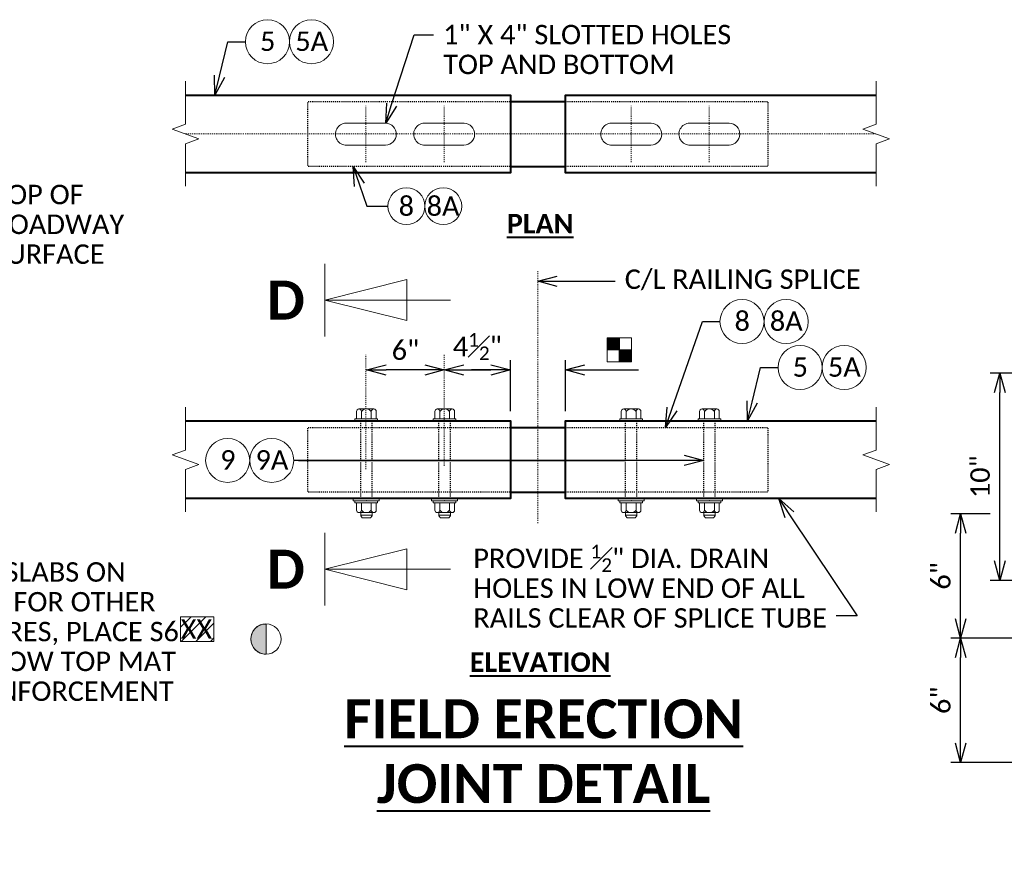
# Model space of a CAD drawing. Extents: x -497 to 705, y 46 to 361.
# Tile 11 of 18: x 26 to 121, y 218 to 299. Entities that reach past the tile are written whole.
import ezdxf
from ezdxf import colors
from ezdxf.entities.mleader import LeaderData, LeaderLine
from ezdxf.enums import TextEntityAlignment as Align
from ezdxf.math import Vec2, Vec3

# ---------------------------------------------------------------- set-up
doc = ezdxf.new("R2010")
doc.units = 0
doc.header["$MEASUREMENT"] = 0
doc.linetypes.add('Wisdot2', pattern=[0.125, 0.0625, -0.0625])
doc.linetypes.add('Wisdot4', pattern=[0.28125, 0.125, -0.0625, 0.03125, -0.0625])
for name, color, linetype, lineweight in [('B_ANNO', 7, 'Continuous', 18), ('B_ANNO_BREAK', 7, 'Continuous', 18), ('B_ANNO_DIM', 7, 'Continuous', 18), ('B_ANNO_SYMB', 7, 'Continuous', 18), ('B_ANNO_TEXT', 7, 'Continuous', 18), ('B_ANNO_TEXT_TITLE', 7, 'Continuous', 40), ('B_CNTR', 1, 'Wisdot4', 18), ('B_DETAIL_HIDDEN', 7, 'Wisdot2', 25), ('B_DETAIL_OBJ', 7, 'Continuous', 40), ('B_STEEL', 92, 'Continuous', 18), ('B_STEEL_BOLT', 3, 'Continuous', 18)]:
    doc.layers.add(name, color=color, linetype=linetype, lineweight=lineweight)
doc.layers.add('B_ANNO_DESIGN_NOTES', color=1, linetype='Continuous', lineweight=18, true_color=0xff0000)
doc.styles.add('Annotative', font='calibri.ttf', dxfattribs={"height": 0.0625})
doc.styles.get("Standard").update_dxf_attribs({"font": 'calibri.ttf'})
doc.styles.add('Subtitle', font='calibrib.ttf', dxfattribs={"height": 0.0625})
doc.styles.add('Title', font='calibrib.ttf', dxfattribs={"height": 0.125})
doc.dimstyles.new('Annotative', dxfattribs={"dimscale": 0, "dimtxt": 0.0625, "dimasz": 0.0625, "dimexe": 0.03125, "dimexo": 0.03125, "dimgap": 0.03125, "dimtad": 1, "dimdec": 3, "dimzin": 3, "dimdsep": 46, "dimlunit": 4, "dimtxsty": 'Standard', "dimblk": 'OPEN30', "dimcen": 0.03125, "dimaunit": 1, "dimadec": 0, "dimazin": 3, "dimtfac": 0.75, "dimtdec": 3, "dimtofl": 0, "dimtmove": 0, "dimatfit": 3, "dimldrblk": 'OPEN30', "dimfxl": 1, "dimtfill": 1, "dimfrac": 1, "dimtolj": 1, "dimtzin": 0, "dimarcsym": 0})

# ---------------------------------------------------------------- blocks, each defined once
blk = doc.blocks.new('AnonymousCell15')
at = {"layer": 'B_DETAIL_HIDDEN', "ltscale": 0.5}
for p, q in [((-0.539, -3.403), (-0.539, 4.097)), ((0.56, -3.403), (0.56, 4.097))]:
    blk.add_line(p, q, dxfattribs=at)
at = {"layer": 'B_STEEL_BOLT'}
for p, q in [((-0.94, 5.012), (-0.94, 4.293)), ((0.723, 5.249), (-0.703, 5.249)), ((-0.465, 5.012), (-0.465, 4.293)), ((0.486, 5.013), (0.486, 4.294)), ((0.96, 5.013), (0.96, 4.294)), ((1.099, 4.297), (-1.098, 4.297)), ((-1.098, 4.297), (-1.098, 4.097)), ((-1.098, 4.097), (1.099, 4.097)), ((1.099, 4.297), (1.099, 4.097)), ((-1.248, -3.603), (-1.248, -3.403)), ((-1.248, -3.403), (1.249, -3.403)), ((-1.248, -3.603), (1.249, -3.603)), ((-1.098, -3.802), (-1.098, -3.603)), ((-0.94, -4.518), (-0.94, -3.799)), ((-0.465, -4.518), (-0.465, -3.799)), ((0.486, -4.518), (0.486, -3.799)), ((0.96, -4.518), (0.96, -3.799)), ((1.099, -3.802), (1.099, -3.603)), ((1.249, -3.603), (1.249, -3.403)), ((1.099, -3.802), (-1.098, -3.802)), ((0.723, -4.755), (-0.703, -4.755)), ((-0.539, -5.05), (-0.539, -4.755)), ((0.56, -5), (-0.539, -5)), ((-0.399, -5.25), (-0.539, -5.05)), ((0.4, -5.25), (-0.399, -5.25)), ((0.4, -5.25), (0.56, -5.05)), ((0.56, -5.05), (0.56, -4.755))]:
    blk.add_line(p, q, dxfattribs=at)
for centre, radius, start, end in [((-0.703, 5.012), 0.237, 0.09964, 179.9007), ((0.01, 4.655), 0.595, 36.91366, 143.11022), ((0.723, 5.012), 0.237, 0.09964, 179.9007), ((-0.703, -4.517), 0.237, 180.0993, 359.90036), ((0.01, -4.161), 0.595, 216.88978, 323.08634), ((0.723, -4.518), 0.237, 180.0993, 359.90036)]:
    blk.add_arc(centre, radius, start, end, dxfattribs=at)
for p in [(0, 4.097), (0, -3.603)]:
    blk.add_point(p, dxfattribs=at)
blk = doc.blocks.new('_Open30')
at = {"color": 0, "linetype": 'ByBlock', "lineweight": -2}
for p, q in [((-1, 0.268), (0, 0)), ((0, 0), (-1, -0.268)), ((0, 0), (-1, 0))]:
    blk.add_line(p, q, dxfattribs=at)
blk = doc.blocks.new('*D41')
at = {"layer": 'B_ANNO_DIM', "color": 0, "lineweight": -2, "transparency": 16777216}
for p, q in [((124.492, 239.6), (115.757, 239.6)), ((116.694, 229.475), (116.694, 237.725)), ((126.431, 227.6), (115.757, 227.6))]:
    blk.add_line(p, q, dxfattribs=at)
at = {"layer": 'Defpoints', "color": 0, "transparency": 16777216}
for p in [(116.694, 239.6), (125.429, 239.6), (127.369, 227.6)]:
    blk.add_point(p, dxfattribs=at)
at = {"layer": 'B_ANNO_DIM', "color": 0, "lineweight": -2, "transparency": 16777216, "xscale": 1.875, "yscale": 1.875, "zscale": 1.875}
for p, rotation in [((116.694, 239.6), 90), ((116.694, 227.6), 270)]:
    blk.add_blockref('_Open30', p, dxfattribs=dict(at, rotation=rotation))
at = {"layer": 'B_ANNO_DIM', "color": 0, "transparency": 16777216, "insert": (114.797, 233.6), "char_height": 1.875, "attachment_point": 5, "rotation": 90, "bg_fill": 3, "box_fill_scale": 1.25, "bg_fill_color": 256, "bg_fill_true_color": 13158600, "bg_fill_transparency": 0}
blk.add_mtext('\\A1;6"', dxfattribs=at)
blk = doc.blocks.new('*D42')
at = {"layer": 'B_ANNO_DIM', "color": 0, "lineweight": -2, "transparency": 16777216}
for p, q in [((119.546, 251.6), (115.757, 251.6)), ((116.694, 241.475), (116.694, 249.725))]:
    blk.add_line(p, q, dxfattribs=at)
at = {"layer": 'Defpoints', "color": 0, "transparency": 16777216}
for p in [(116.694, 251.6), (120.483, 251.6), (116.694, 239.6)]:
    blk.add_point(p, dxfattribs=at)
at = {"layer": 'B_ANNO_DIM', "color": 0, "lineweight": -2, "transparency": 16777216, "xscale": 1.875, "yscale": 1.875, "zscale": 1.875}
for p, rotation in [((116.694, 251.6), 90), ((116.694, 239.6), 270)]:
    blk.add_blockref('_Open30', p, dxfattribs=dict(at, rotation=rotation))
at = {"layer": 'B_ANNO_DIM', "color": 0, "transparency": 16777216, "insert": (114.797, 245.6), "char_height": 1.875, "attachment_point": 5, "rotation": 90, "bg_fill": 3, "box_fill_scale": 1.25, "bg_fill_color": 256, "bg_fill_true_color": 13158600, "bg_fill_transparency": 0}
blk.add_mtext('\\A1;6"', dxfattribs=at)
blk = doc.blocks.new('*D207')
at = {"layer": 'B_ANNO_DIM', "color": 0, "lineweight": -2, "transparency": 16777216}
for p, q in [((189.667, 219.39), (185.027, 219.39)), ((185.964, 201.265), (185.964, 217.515)), ((189.973, 199.39), (185.027, 199.39))]:
    blk.add_line(p, q, dxfattribs=at)
at = {"layer": 'Defpoints', "color": 0, "transparency": 16777216}
for p in [(185.964, 219.39), (190.604, 219.39), (190.91, 199.39)]:
    blk.add_point(p, dxfattribs=at)
at = {"layer": 'B_ANNO_DIM', "color": 0, "lineweight": -2, "transparency": 16777216, "xscale": 1.875, "yscale": 1.875, "zscale": 1.875}
for p, rotation in [((185.964, 219.39), 90), ((185.964, 199.39), 270)]:
    blk.add_blockref('_Open30', p, dxfattribs=dict(at, rotation=rotation))
at = {"layer": 'B_ANNO_DIM', "color": 0, "transparency": 16777216, "insert": (184.066, 209.39), "char_height": 1.875, "attachment_point": 5, "rotation": 90, "bg_fill": 3, "box_fill_scale": 1.25, "bg_fill_color": 256, "bg_fill_true_color": 13158600, "bg_fill_transparency": 0}
blk.add_mtext('\\A1;10"', dxfattribs=at)
blk = doc.blocks.new('*U100')
at = {"layer": 'B_ANNO', "lineweight": 13}
for p, q in [((1.5, -1.404), (1.5, 1.404)), ((1.5, 0), (4.665, 0.79125)), ((4.665, 0.79125), (4.665, -0.79125)), ((6.353, 0), (1.5, 0)), ((4.665, -0.79125), (1.5, 0))]:
    blk.add_line(p, q, dxfattribs=at)
at = {"style": 'Title'}
blk.add_attdef('A', text='', height=1.5, dxfattribs=at).set_placement((0, 0), align=Align.MIDDLE_CENTER)
blk = doc.blocks.new('*D101')
at = {"layer": 'B_ANNO_DIM', "color": 0, "lineweight": -2, "transparency": 16777216}
blk.add_line((64.996, 265.473), (61.255, 265.473), dxfattribs=at)
at = {"layer": 'Defpoints', "color": 0, "transparency": 16777216}
for p in [(59.38, 265.473), (59.38, 265.473), (66.871, 265.473)]:
    blk.add_point(p, dxfattribs=at)
at = {"layer": 'B_ANNO_DIM', "color": 0, "lineweight": -2, "transparency": 16777216, "xscale": 1.875, "yscale": 1.875, "zscale": 1.875}
for p, rotation in [((59.38, 265.473), 179.9999275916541), ((66.871, 265.473), 359.9999275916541)]:
    blk.add_blockref('_Open30', p, dxfattribs=dict(at, rotation=rotation))
at = {"layer": 'B_ANNO_DIM', "color": 0, "transparency": 16777216, "insert": (63.125, 267.371), "char_height": 1.875, "attachment_point": 5, "rotation": 359.99993, "bg_fill": 3, "box_fill_scale": 1.25, "bg_fill_color": 256, "bg_fill_true_color": 13158600, "bg_fill_transparency": 0}
blk.add_mtext('\\A1;6"', dxfattribs=at)
blk = doc.blocks.new('*D102')
at = {"layer": 'B_ANNO_DIM', "color": 0, "lineweight": -2, "transparency": 16777216}
for p, q in [((73.25, 261.494), (73.25, 266.411)), ((68.746, 265.473), (71.375, 265.473))]:
    blk.add_line(p, q, dxfattribs=at)
at = {"layer": 'Defpoints', "color": 0, "transparency": 16777216}
for p in [(66.871, 265.473), (73.25, 265.473), (73.25, 260.557)]:
    blk.add_point(p, dxfattribs=at)
at = {"layer": 'B_ANNO_DIM', "color": 0, "lineweight": -2, "transparency": 16777216, "xscale": 1.875, "yscale": 1.875, "zscale": 1.875, "rotation": 180}
blk.add_blockref('_Open30', (66.871, 265.473), dxfattribs=at)
at = {"layer": 'B_ANNO_DIM', "color": 0, "lineweight": -2, "transparency": 16777216, "xscale": 1.875, "yscale": 1.875, "zscale": 1.875}
blk.add_blockref('_Open30', (73.25, 265.473), dxfattribs=at)
at = {"layer": 'B_ANNO_DIM', "color": 0, "transparency": 16777216, "insert": (70.06, 267.736), "char_height": 1.875, "attachment_point": 5, "bg_fill": 3, "box_fill_scale": 1.25, "bg_fill_color": 256, "bg_fill_true_color": 13158600, "bg_fill_transparency": 0}
blk.add_mtext('\\A1;4{\\H0.7x;\\S1#2;}"', dxfattribs=at)
blk = doc.blocks.new('*D103')
at = {"layer": 'B_ANNO_DIM', "color": 0, "lineweight": -2, "transparency": 16777216}
for p, q in [((78.562, 261.494), (78.562, 266.411)), ((71.375, 265.473), (69.5, 265.473)), ((80.437, 265.473), (85.627, 265.473))]:
    blk.add_line(p, q, dxfattribs=at)
at = {"layer": 'Defpoints', "color": 0, "transparency": 16777216}
for p in [(73.25, 265.473), (78.562, 265.473), (78.562, 260.557)]:
    blk.add_point(p, dxfattribs=at)
at = {"layer": 'B_ANNO_DIM', "color": 0, "lineweight": -2, "transparency": 16777216, "xscale": 1.875, "yscale": 1.875, "zscale": 1.875}
blk.add_blockref('_Open30', (73.25, 265.473), dxfattribs=at)
at = {"layer": 'B_ANNO_DIM', "color": 0, "lineweight": -2, "transparency": 16777216, "xscale": 1.875, "yscale": 1.875, "zscale": 1.875, "rotation": 180}
blk.add_blockref('_Open30', (78.562, 265.473), dxfattribs=at)
blk = doc.blocks.new('SYM61')
at = {"layer": 'B_ANNO_SYMB'}
for points in [[(-1.186, 1.281), (-0.017, 1.281), (-0.017, 0.119), (-1.186, 0.119)], [(-1.186, 1.281), (-0.017, 1.281), (-0.017, 0.119), (-1.186, 0.119)], [(-0.025, 0.116), (1.135, 0.116), (1.135, -1.043), (-0.025, -1.043)], [(-0.025, 0.116), (1.135, 0.116), (1.135, -1.043), (-0.025, -1.043)]]:
    blk.add_hatch(color=256, dxfattribs=at).paths.add_polyline_path(points)
for p, q in [((-0.025, -1.043), (-0.025, 1.281)), ((-0.025, -1.043), (-0.025, 1.281)), ((-1.186, 0.119), (1.135, 0.119)), ((-1.186, 0.119), (1.135, 0.119))]:
    blk.add_line(p, q, dxfattribs=at)
at = {"layer": 'B_ANNO_SYMB', "flags": 128}
for points in [[(-1.186, 1.281), (1.135, 1.281), (1.135, -1.043), (-1.186, -1.043), (-1.186, 1.281)], [(-1.186, 1.281), (-0.017, 1.281), (-0.017, 0.119), (-1.186, 0.119), (-1.186, 1.281)], [(-1.186, 1.281), (1.135, 1.281), (1.135, -1.043), (-1.186, -1.043), (-1.186, 1.281)], [(-1.186, 1.281), (-0.017, 1.281), (-0.017, 0.119), (-1.186, 0.119), (-1.186, 1.281)], [(-0.025, 0.116), (1.135, 0.116), (1.135, -1.043), (-0.025, -1.043), (-0.025, 0.116)], [(-0.025, 0.116), (1.135, 0.116), (1.135, -1.043), (-0.025, -1.043), (-0.025, 0.116)]]:
    blk.add_lwpolyline(points, dxfattribs=at)
blk = doc.blocks.new('_None')
blk = doc.blocks.new('SYM22')
at = {"layer": 'B_ANNO_SYMB'}
blk.add_hatch(color=256, dxfattribs=at).paths.add_polyline_path([(0.03, -1.458), (0.03, 1.445), (0.03, 1.453), (-0.251, 1.438), (-0.563, 1.36), (-0.836, 1.203), (-1.102, 0.961), (-1.266, 0.743), (-1.406, 0.43), (-1.469, 0.064), (-1.438, -0.279), (-1.367, -0.538), (-1.172, -0.881), (-0.992, -1.076), (-0.75, -1.264), (-0.508, -1.365), (-0.29, -1.428), (-0.165, -1.451)])
blk.add_line((0.03, -1.457), (0.03, 1.445), dxfattribs=at)
at = {"layer": 'B_ANNO_SYMB', "flags": 128}
blk.add_lwpolyline([(0.03, -1.458), (0.03, 1.445), (0.03, 1.453), (-0.251, 1.438), (-0.563, 1.36), (-0.836, 1.203), (-1.102, 0.961), (-1.266, 0.743), (-1.406, 0.43), (-1.469, 0.064), (-1.438, -0.279), (-1.367, -0.538), (-1.172, -0.881), (-0.992, -1.076), (-0.75, -1.264), (-0.508, -1.365), (-0.29, -1.428), (-0.165, -1.451), (0.03, -1.458)], dxfattribs=at)
at = {"layer": 'B_ANNO_SYMB'}
blk.add_circle((0, 0), 1.458, dxfattribs=at)
blk = doc.blocks.new('Nnumber in circle')
at = {"layer": 'B_ANNO_SYMB'}
blk.add_circle((0, 0), 2.127, dxfattribs=at)
at = {"layer": 'B_ANNO_TEXT', "style": 'Annotative'}
blk.add_attdef('#', text='', height=1.875, dxfattribs=at).set_placement((0.021, -0.889, -0.842), align=Align.CENTER)
blk = doc.blocks.new('INS_RAILNY3_BASE')
at = {"layer": 'B_ANNO_DESIGN_NOTES'}
h = blk.add_hatch(dxfattribs=at)
h.set_pattern_fill('ANSI31', color=256, scale=8)
h.set_pattern_definition([(45, (108.1875, 194.2651), (-0.7071, 0.7071), [])])
h.paths.add_polyline_path([(106.90704, 193.49661), (110.12193, 193.49661), (110.12193, 195.88421), (106.90704, 195.88421)])
at = {"layer": 'B_ANNO_BREAK', "flags": 128}
for points in [[(107.37373, 237.43335), (107.37373, 241.52204), (108.66241, 241.99109), (106.08504, 242.92917), (107.37373, 243.39822), (107.37373, 247.54225)], [(174.04347, 237.43335), (174.04347, 241.52204), (175.33215, 241.99109), (172.75478, 242.92917), (174.04347, 243.39822), (174.04347, 247.54225)], [(107.37373, 205.99943), (107.37373, 210.08813), (108.66241, 210.55717), (106.08504, 211.49526), (107.37373, 211.9643), (107.37373, 216.10834)], [(174.04347, 205.99943), (174.04347, 210.08813), (175.33215, 210.55717), (172.75478, 211.49526), (174.04347, 211.9643), (174.04347, 216.10834)]]:
    blk.add_lwpolyline(points, dxfattribs=at)
at = {"layer": 'B_ANNO_DESIGN_NOTES', "elevation": 1.68449}
blk.add_lwpolyline([(106.90704, 193.49661), (110.12193, 193.49661), (110.12193, 195.88421), (106.90704, 195.88421)], close=True, dxfattribs=at)
at = {"layer": 'B_ANNO_SYMB'}
for centre in [(128.69387, 235.49256), (132.2577, 235.49256)]:
    blk.add_circle(centre, 1.78191, dxfattribs=at)
at = {"layer": 'B_CNTR', "ltscale": 0.5}
for p, q in [((124.79338, 239.72992), (124.79338, 245.19035)), ((132.35183, 239.72992), (132.35183, 245.19035)), ((150.40238, 239.72992), (150.40238, 245.19035)), ((157.90497, 239.72992), (157.90497, 245.19035)), ((124.79338, 210.11418), (124.79338, 221.15174)), ((132.35183, 210.4549), (132.35183, 221.13996))]:
    blk.add_line(p, q, dxfattribs=at)
at = {"layer": 'B_CNTR'}
for p, q in [((107.37373, 242.46013), (174.04347, 242.46013)), ((141.38722, 204.89668), (141.38722, 229.21469))]:
    blk.add_line(p, q, dxfattribs=at)
at = {"layer": 'B_DETAIL_HIDDEN', "ltscale": 0.5, "flags": 128}
for points in [[(138.73097, 239.33533), (119.19972, 239.33533), (119.19972, 245.58493), (138.73097, 245.58493)], [(144.04347, 245.58493), (163.57472, 245.58493), (163.57472, 239.33533), (144.04347, 239.33533)], [(138.73097, 207.90121), (119.19972, 207.90121), (119.19972, 214.15121), (138.73097, 214.15121)], [(144.04347, 214.15121), (163.57472, 214.15121), (163.57472, 207.90121), (144.04347, 207.90121)]]:
    blk.add_lwpolyline(points, dxfattribs=at)
at = {"layer": 'B_DETAIL_OBJ'}
for p, q in [((138.73097, 245.58493), (144.04347, 245.58493)), ((138.73097, 239.33533), (144.04347, 239.33533)), ((138.73097, 214.15121), (144.04347, 214.15121)), ((138.73097, 207.90121), (144.04347, 207.90121))]:
    blk.add_line(p, q, dxfattribs=at)
at = {"layer": 'B_DETAIL_OBJ', "flags": 128}
for points in [[(107.37373, 246.21013), (138.73097, 246.21013), (138.73097, 238.71013), (107.37373, 238.71013)], [(174.04347, 238.71013), (144.04347, 238.71013), (144.04347, 246.21013), (174.04347, 246.21013)], [(107.37373, 214.77621), (138.73097, 214.77621), (138.73097, 207.27621), (107.37373, 207.27621)], [(174.04347, 207.27621), (144.04347, 207.27621), (144.04347, 214.77621), (174.04347, 214.77621)]]:
    blk.add_lwpolyline(points, dxfattribs=at)
at = {"layer": 'B_STEEL', "flags": 128}
for points in [[(126.70224, 243.5048), (122.8753, 243.5048, 1.00050899), (122.94048, 241.3808), (126.6821, 241.3808, 0.97123901), (126.70224, 243.5048)], [(134.26069, 243.5048), (130.43375, 243.5048, 1.00050899), (130.49893, 241.3808), (134.24055, 241.3808, 0.97123901), (134.26069, 243.5048)], [(152.31124, 243.5048), (148.4843, 243.5048, 1.00050899), (148.54948, 241.3808), (152.2911, 241.3808, 0.97123901), (152.31124, 243.5048)], [(159.85489, 243.5048), (156.02795, 243.5048, 1.00050899), (156.09313, 241.3808), (159.83475, 241.3808, 0.97123901), (159.85489, 243.5048)]]:
    blk.add_lwpolyline(points, format="xyb", dxfattribs=at)
ref = blk.add_blockref('Nnumber in circle', (115.28968, 251.36106))
ref.add_attrib('#', '5', dxfattribs={"layer": 'B_ANNO_DIM', "height": 1.875, "style": 'Annotative'}).set_placement((115.31045, 250.47158, -0.84225), align=Align.CENTER)
ref = blk.add_blockref('Nnumber in circle', (119.54323, 251.36106))
ref.add_attrib('#', '5A', dxfattribs={"layer": 'B_ANNO_DIM', "height": 1.875, "style": 'Annotative'}).set_placement((119.564, 250.47158, -0.84225), align=Align.CENTER)
ref = blk.add_blockref('Nnumber in circle', (161.08491, 224.35827))
ref.add_attrib('#', '8', dxfattribs={"layer": 'B_ANNO_DIM', "height": 1.875, "style": 'Annotative'}).set_placement((161.10567, 223.46879, -0.84225), align=Align.CENTER)
ref = blk.add_blockref('Nnumber in circle', (165.33846, 224.35827))
ref.add_attrib('#', '8A', dxfattribs={"layer": 'B_ANNO_DIM', "height": 1.875, "style": 'Annotative'}).set_placement((165.35922, 223.46879, -0.84225), align=Align.CENTER)
at = {"lineweight": 25}
blk.add_blockref('SYM61', (149.26994, 221.50632), dxfattribs=at)
ref = blk.add_blockref('Nnumber in circle', (166.68924, 219.92714))
ref.add_attrib('#', '5', dxfattribs={"layer": 'B_ANNO_DIM', "height": 1.875, "style": 'Annotative'}).set_placement((166.71001, 219.03766, -0.84225), align=Align.CENTER)
ref = blk.add_blockref('Nnumber in circle', (170.94279, 219.92714))
ref.add_attrib('#', '5A', dxfattribs={"layer": 'B_ANNO_DIM', "height": 1.875, "style": 'Annotative'}).set_placement((170.96356, 219.03766, -0.84225), align=Align.CENTER)
for p in [(124.8243, 210.67909), (132.38275, 210.67909)]:
    blk.add_blockref('AnonymousCell15', p)
at = {"xscale": -1}
for p in [(150.39169, 210.67909), (157.95013, 210.67909)]:
    blk.add_blockref('AnonymousCell15', p, dxfattribs=at)
ref = blk.add_blockref('Nnumber in circle', (111.44836, 210.96637))
ref.add_attrib('#', '9', dxfattribs={"layer": 'B_ANNO_DIM', "height": 1.875, "style": 'Annotative'}).set_placement((111.46912, 210.0769, -0.84225), align=Align.CENTER)
ref = blk.add_blockref('Nnumber in circle', (115.70191, 210.96637))
ref.add_attrib('#', '9A', dxfattribs={"layer": 'B_ANNO_DIM', "height": 1.875, "style": 'Annotative'}).set_placement((115.72267, 210.0769, -0.84225), align=Align.CENTER)
at = {"color": 7, "linetype": 'Continuous', "lineweight": 18}
blk.add_blockref('SYM22', (115.14732, 193.72457), dxfattribs=at)
at = {"layer": 'B_ANNO_DIM', "xscale": 2.5, "yscale": 2.5, "zscale": 2.5}
for p in [(117.06993, 226.42759), (117.06993, 200.46929)]:
    blk.add_blockref('*U100', p, dxfattribs=at).add_auto_attribs({'A': 'D'})
at = {"layer": 'B_ANNO_DIM', "style": 'Annotative'}
for tag, p in [('SHT#1', (80.44055, 79.10726)), ('SHT#2', (19.34454, 48.56442))]:
    blk.add_attdef(tag, p, '', height=1.875, dxfattribs=at)
at = {"layer": 'B_ANNO_TEXT', "char_height": 1.875, "width": 4.4547783, "attachment_point": 5, "style": 'Annotative'}
for s, insert in [('8', (128.69387, 235.49256)), ('8A', (132.23882, 235.49256))]:
    blk.add_mtext(s, dxfattribs=dict(at, insert=insert))
at = {"layer": 'B_ANNO_TEXT', "style": 'Annotative'}
for tag, p in [('ANGLE', (24.21533, 238.09471)), ('BAR5', (196.45952, 232.93092)), ('BAR1', (81.54814, 208.95516)), ('BAR2', (49.87488, 198.51363)), ('BAR3', (106.91781, 193.75926)), ('BAR4', (251.66592, 186.57306))]:
    blk.add_attdef(tag, p, '', height=1.875, dxfattribs=at)
at = {"layer": 'B_ANNO_TEXT_TITLE', "attachment_point": 1}
for s, insert, char_height, width, style in [('{\\LPLAN}', (138.39588, 234.74777), 1.875, 60.1226988, 'Subtitle'), ('{\\LELEVATION}', (134.82303, 192.43738), 1.875, 60.1226988, 'Subtitle'), ('\\pxqc;{\\LFIELD ERECTION\\PJOINT DETAIL}', (121.7169, 187.90758), 3.75, 40.4376514, 'Title')]:
    blk.add_mtext(s, dxfattribs=dict(at, insert=insert, char_height=char_height, width=width, style=style))
at = {"layer": 'B_ANNO_DIM'}
dim = blk.add_linear_dim(base=(182.17519, 193.81937), p1=(192.84987, 181.81937), p2=(190.91035, 193.81937), angle=90, dimstyle='Annotative', override={"dimlfac": 0.5}, dxfattribs=at)
dim.commit()
dim.dimension.update_dxf_attribs({"geometry": '*D41', "text_midpoint": (180.27784, 187.81937), "insert": (65.48102, -45.78075)})
ml = blk.add_multileader_mtext('Standard', dxfattribs=at)
ml.set_content('\\A1;1" X 4" SLOTTED HOLES\\PTOP AND BOTTOM', color=256)
ml.set_leader_properties()
ml.set_arrow_properties(name='OPEN30')
ml.build(insert=Vec2(0, 0))
ml.multileader.update_dxf_attribs({"text_right_attachment_type": 3, "dogleg_length": 0.0625, "arrow_head_size": 1.875, "scale": 30})
ctx = ml.context
ctx.base_point, ctx.scale, ctx.char_height, ctx.arrow_head_size, ctx.landing_gap_size, ctx.plane_origin = Vec3(131.30675, 252.03699), 30, 1.875, 1.875, 0.9375, Vec3(109.51206, 237.80879)
ctx.right_attachment = 3
notes = []
notes.append((ctx, [(0, (1, 1, 0), (129.43175, 252.03699), (1, 0), 1.875, [(0, [(126.70224, 243.5048), (129.43175, 252.03699), (129.43175, 252.03699)], 0, [])])]))
ctx.mtext.insert, ctx.mtext.line_spacing_factor, ctx.mtext.flow_direction = Vec3(132.24425, 252.98819), 0.92, 5
ml = blk.add_multileader_mtext('Standard', dxfattribs=at)
ml.set_content('', color=256)
ml.set_leader_properties()
ml.set_arrow_properties(name='OPEN30')
ml.build(insert=Vec2(0, 0))
ml.multileader.update_dxf_attribs({"text_right_attachment_type": 3, "dogleg_length": 0.0625, "arrow_head_size": 1.875, "scale": 30})
ctx = ml.context
ctx.base_point, ctx.scale, ctx.char_height, ctx.arrow_head_size, ctx.landing_gap_size, ctx.plane_origin = Vec3(113.16291, 251.36106), 30, 1.875, 1.875, 0.9375, Vec3(110.22147, 246.21013)
ctx.right_attachment = 3
notes.append((ctx, [(0, (1, 1, 0), (111.63277, 251.36106), (1, 0), 1.53014, [(0, [(110.22147, 246.21013), (111.47305, 251.36106), (111.56581, 251.36106)], 0, [])])]))
ctx.mtext.insert, ctx.mtext.flow_direction = Vec3(114.10041, 252.29856), 5
ml = blk.add_multileader_mtext('Standard', dxfattribs=at)
ml.set_content('', color=256)
ml.set_leader_properties()
ml.set_arrow_properties(name='OPEN30')
ml.build(insert=Vec2(0, 0))
ml.multileader.update_dxf_attribs({"text_right_attachment_type": 3, "dogleg_length": 0.0625, "arrow_head_size": 1.875, "scale": 30})
ctx = ml.context
ctx.base_point, ctx.scale, ctx.char_height, ctx.arrow_head_size, ctx.landing_gap_size, ctx.plane_origin = Vec3(126.91196, 235.49256), 30, 1.875, 1.875, 0.9375, Vec3(123.62566, 230.34163)
ctx.right_attachment = 3
notes.append((ctx, [(0, (1, 1, 0), (125.03696, 235.49256), (1, 0), 1.875, [(0, [(123.55069, 239.33533), (124.87724, 235.49256), (124.97, 235.49256)], 0, [])])]))
ctx.mtext.insert, ctx.mtext.flow_direction = Vec3(127.84946, 236.43006), 5
ml = blk.add_multileader_mtext('Standard', dxfattribs=at)
ml.set_content('{\\C256;TOP OF\\PROADWAY\\PSURFACE}', color=256)
ml.set_leader_properties()
ml.set_arrow_properties(name='OPEN30')
ml.build(insert=Vec2(0, 0))
ml.multileader.update_dxf_attribs({"text_right_attachment_type": 3, "dogleg_length": 0.0625, "arrow_head_size": 1.875, "scale": 30})
ctx = ml.context
ctx.base_point, ctx.scale, ctx.char_height, ctx.arrow_head_size, ctx.landing_gap_size, ctx.plane_origin = Vec3(87.80169, 236.60729), 30, 1.875, 1.875, 0.9375, Vec3(83.15692, 226.05778)
ctx.right_attachment = 3
notes.append((ctx, [(0, (1, 1, 0), (85.92669, 236.60729), (1, 0), 1.875, [(0, [(83.15692, 226.05778), (85.92669, 236.60729), (85.92669, 236.60729)], 0, [])])]))
ctx.mtext.insert, ctx.mtext.line_spacing_factor, ctx.mtext.flow_direction = Vec3(88.73919, 237.55849), 0.92, 5
ml = blk.add_multileader_mtext('Standard', dxfattribs=at)
ml.set_content('\\A1;C/L RAILING SPLICE', color=256)
ml.set_leader_properties()
ml.set_arrow_properties(name='OPEN30')
ml.build(insert=Vec2(0, 0))
ml.multileader.update_dxf_attribs({"text_right_attachment_type": 3, "dogleg_length": 0.0625, "arrow_head_size": 1.875, "scale": 30})
ctx = ml.context
ctx.base_point, ctx.scale, ctx.char_height, ctx.arrow_head_size, ctx.landing_gap_size, ctx.plane_origin = Vec3(148.8342, 228.24514), 30, 1.875, 1.875, 0.9375, Vec3(127.03951, 214.01694)
ctx.right_attachment = 3
notes.append((ctx, [(0, (1, 1, 0), (146.9592, 228.24514), (1, 0), 1.875, [(0, [(141.38722, 228.24514), (146.9592, 228.24514), (146.9592, 228.24514)], 0, [])])]))
ctx.mtext.insert, ctx.mtext.flow_direction = Vec3(149.7717, 229.38528), 5
ml = blk.add_multileader_mtext('Standard', dxfattribs=at)
ml.set_content('', color=256)
ml.set_leader_properties()
ml.set_arrow_properties(name='OPEN30')
ml.build(insert=Vec2(0, 0))
ml.multileader.update_dxf_attribs({"text_right_attachment_type": 3, "dogleg_length": 0.0625, "arrow_head_size": 1.875, "scale": 30})
ctx = ml.context
ctx.base_point, ctx.scale, ctx.char_height, ctx.arrow_head_size, ctx.landing_gap_size, ctx.plane_origin = Vec3(158.95813, 224.35827), 30, 1.875, 1.875, 0.9375, Vec3(156.0167, 219.20734)
ctx.right_attachment = 3
notes.append((ctx, [(0, (1, 1, 0), (157.428, 224.35827), (1, 0), 1.53014, [(0, [(153.70499, 214.15121), (157.26827, 224.35827), (157.36103, 224.35827)], 0, [])])]))
ctx.mtext.insert, ctx.mtext.flow_direction = Vec3(159.89563, 225.29577), 5
ml = blk.add_multileader_mtext('Standard', dxfattribs=at)
ml.set_content('\\A1;2{\\H0.7x;\\S1#2;}" FOR SLABS ON\\PGIRDERS; FOR OTHER\\PSTRUCTURES, PLACE S6  \\PBARS BELOW TOP MAT\\PSLAB REINFORCEMENT', color=256)
ml.set_leader_properties()
ml.set_arrow_properties(name='NONE')
ml.build(insert=Vec2(0, 0))
ml.multileader.update_dxf_attribs({"text_right_attachment_type": 3, "dogleg_length": 0.0625, "arrow_head_size": 1.875, "scale": 30})
ctx = ml.context
ctx.base_point, ctx.scale, ctx.char_height, ctx.arrow_head_size, ctx.landing_gap_size, ctx.plane_origin = Vec3(78.07337, 200.56307), 30, 1.875, 1.875, 0.9375, Vec3(61.18212, 224.3366)
ctx.right_attachment = 3
notes.append((ctx, [(0, (1, 1, 0), (76.19837, 200.56307), (1, 0), 1.875, [(0, [(63.10528, 223.68546), (76.19837, 223.68546), (76.19837, 200.56307)], 0, [])])]))
ctx.mtext.insert, ctx.mtext.line_spacing_factor, ctx.mtext.flow_direction = Vec3(79.01087, 201.51428), 0.92, 5
ml = blk.add_multileader_mtext('Standard', dxfattribs=at)
ml.set_content('', color=256)
ml.set_leader_properties()
ml.set_arrow_properties(name='OPEN30')
ml.build(insert=Vec2(0, 0))
ml.multileader.update_dxf_attribs({"text_right_attachment_type": 3, "dogleg_length": 0.0625, "arrow_head_size": 1.875, "scale": 30})
ctx = ml.context
ctx.base_point, ctx.scale, ctx.char_height, ctx.arrow_head_size, ctx.landing_gap_size, ctx.plane_origin = Vec3(164.56247, 219.92714), 30, 1.875, 1.875, 0.9375, Vec3(161.62103, 214.77621)
ctx.right_attachment = 3
notes.append((ctx, [(0, (1, 1, 0), (163.03233, 219.92714), (1, 0), 1.53014, [(0, [(161.62103, 214.77621), (162.87261, 219.92714), (162.96537, 219.92714)], 0, [])])]))
ctx.mtext.insert, ctx.mtext.flow_direction = Vec3(165.49997, 220.86464), 5
ml = blk.add_multileader_mtext('Standard', dxfattribs=at)
ml.set_content('', color=256)
ml.set_leader_properties()
ml.set_arrow_properties(name='OPEN30')
ml.build(insert=Vec2(0, 0))
ml.multileader.update_dxf_attribs({"text_right_attachment_type": 3, "dogleg_length": 0.0625, "arrow_head_size": 1.875, "scale": 30})
ctx = ml.context
ctx.base_point, ctx.scale, ctx.char_height, ctx.arrow_head_size, ctx.landing_gap_size, ctx.plane_origin = Vec3(115.95369, 210.96637), 30, 1.875, 1.875, 0.9375, Vec3(157.39055, 210.96637)
ctx.right_attachment = 3
notes.append((ctx, [(0, (1, 1, 0), (118.2739, 210.96637), (-1, 0), 0.44521, [(3, [(157.39055, 210.96637), (118.43421, 210.96637), (118.2739, 210.96637), (149.8321, 210.96637), (131.84397, 210.96637), (124.28552, 210.96637)], 0, [])])]))
ctx.mtext.insert, ctx.mtext.flow_direction = Vec3(116.89119, 211.90387), 5
ml = blk.add_multileader_mtext('Standard', dxfattribs=at)
ml.set_content('\\A1;PROVIDE {\\H0.7x;\\S1#2;}" DIA. DRAIN\\PHOLES IN LOW END OF ALL\\PRAILS CLEAR OF SPLICE TUBE', color=256)
ml.set_leader_properties()
ml.set_arrow_properties(name='OPEN30')
ml.build(insert=Vec2(0, 0))
ml.multileader.update_dxf_attribs({"text_right_attachment_type": 3, "dogleg_length": 0.0625, "arrow_head_size": 1.875, "scale": 30})
ctx = ml.context
ctx.base_point, ctx.scale, ctx.char_height, ctx.arrow_head_size, ctx.landing_gap_size, ctx.plane_origin = Vec3(134.21718, 201.8768), 30, 1.875, 1.875, 0.9375, Vec3(169.38422, 207.8502)
ctx.right_attachment = 3
notes.append((ctx, [(0, (1, 1, 0), (172.04603, 195.96093), (-1, 0), 1.875, [(0, [(164.63541, 207.27621), (172.18798, 195.96093), (172.18798, 195.96093)], 0, [])])]))
ctx.mtext.insert, ctx.mtext.line_spacing_factor, ctx.mtext.flow_direction = Vec3(135.15468, 202.828), 0.92, 5
for ctx, leaders in notes:
    for number, flags, end, landing, length, lines in leaders:
        leader = LeaderData()
        leader.index, (leader.has_last_leader_line, leader.has_dogleg_vector, leader.attachment_direction) = number, flags
        leader.last_leader_point, leader.dogleg_vector, leader.dogleg_length = Vec3(end), Vec3(landing), length
        for number, points, colour, breaks in lines:
            line = LeaderLine()
            line.index, line.vertices, line.color, line.breaks = number, Vec3.list(points), colors.encode_raw_color(colour), breaks
            leader.lines.append(line)
        ctx.leaders.append(leader)
dim = blk.add_aligned_dim(p1=(132.35183, 219.69275), p2=(124.861, 219.69276), distance=0, text='6"', dimstyle='Annotative', dxfattribs=at)
dim.commit()
dim.dimension.update_dxf_attribs({"geometry": '*D101', "text_midpoint": (128.60642, 221.59011), "insert": (65.48102, -45.78075)})
dim = blk.add_linear_dim(base=(182.17519, 205.81937), p1=(182.17519, 193.81937), p2=(185.96413, 205.81937), angle=90, dimstyle='Annotative', override={"dimlfac": 0.5}, dxfattribs=at)
dim.commit()
dim.dimension.update_dxf_attribs({"geometry": '*D42', "text_midpoint": (180.27784, 199.81937), "insert": (65.48102, -45.78075)})
dim = blk.add_linear_dim(base=(138.73097, 219.69275), p1=(132.35183, 219.69275), p2=(138.73097, 214.77621), text='4{\\H0.7x;\\S1#2;}"', dimstyle='Annotative', dxfattribs=at)
dim.commit()
dim.dimension.update_dxf_attribs({"geometry": '*D102', "text_midpoint": (135.5414, 221.95515), "insert": (65.48102, -45.78075)})
dim = blk.add_linear_dim(base=(185.96413, 219.38956), p1=(190.91035, 199.38956), p2=(190.60441, 219.38956), angle=90, dimstyle='Annotative', override={"dimlfac": 0.5}, dxfattribs=at)
dim.commit()
dim.dimension.update_dxf_attribs({"geometry": '*D207', "text_midpoint": (184.06605, 209.38956)})
dim = blk.add_linear_dim(base=(144.04347, 219.69275), p1=(138.73097, 219.69275), p2=(144.04347, 214.77621), text=' ', dimstyle='Annotative', dxfattribs=at)
dim.commit()
dim.dimension.update_dxf_attribs({"geometry": '*D103', "text_midpoint": (150.17096, 219.69275), "dimtype": 128, "insert": (65.48102, -45.78075)})

msp = doc.modelspace()

# ---------------------------------------------------------------- block references
ref = msp.add_blockref('INS_RAILNY3_BASE', (-65.481, 45.781))
ref.add_attrib('BAR3', 'XX', (41.437, 239.54), dxfattribs={"layer": 'B_ANNO_TEXT', "height": 1.875, "style": 'Annotative'})

doc.saveas('drawing.dxf')
